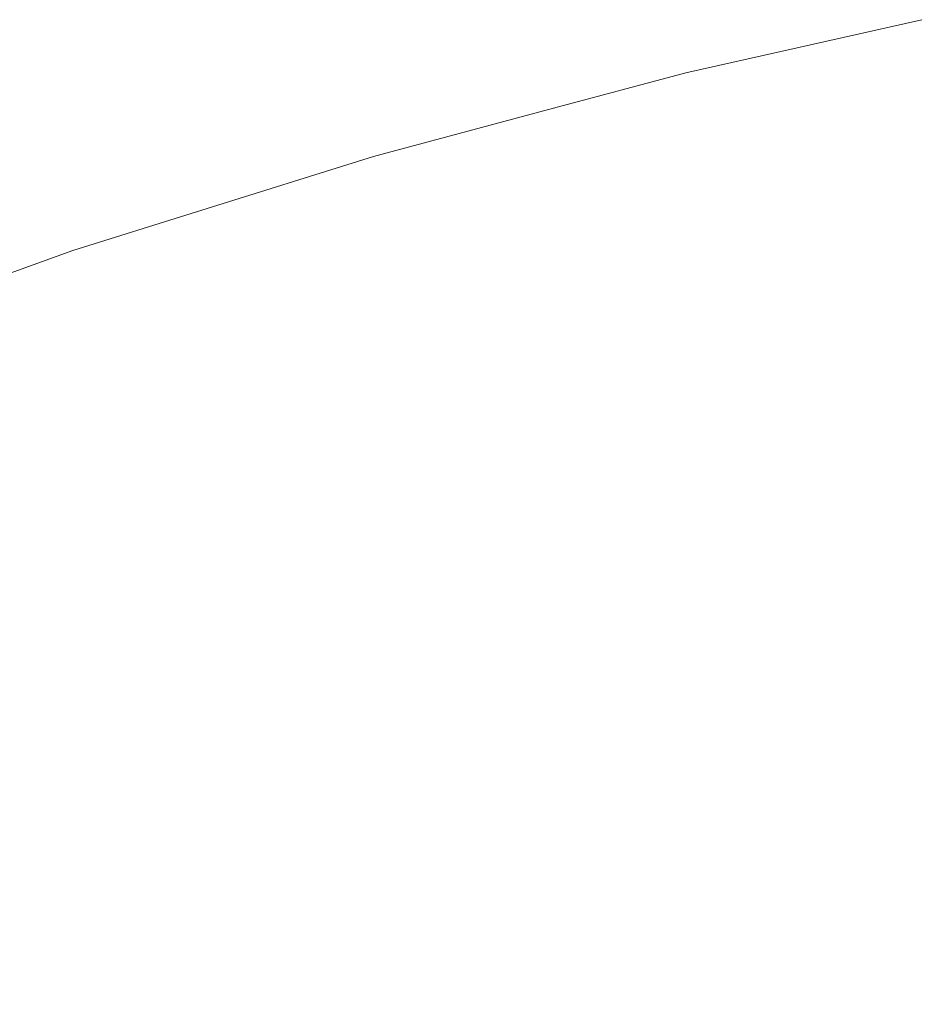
# Model space of a CAD drawing. Header units: centimetres. Extents: x -35.1 to 36.2, y 4.2 to 6.
# Tile 88 of 256: x -35.0144 to -34.9955, y 5.9754 to 5.9962. Entities that reach past the tile are written whole.
import ezdxf

# ---------------------------------------------------------------- set-up
doc = ezdxf.new("R2010")
doc.units = ezdxf.units.CM
doc.header["$LTSCALE"] = 2.54
doc.layers.add('Lucido design-1', color=7, linetype='Continuous')

# ---------------------------------------------------------------- blocks, each defined once
blk = doc.blocks.new('Gruppo-4-1')
at = {"color": 7, "linetype": 'Continuous', "lineweight": 9}
for points, invisible_edges in [([(-34.995365, 5.996183, -2312.42217), (-35.000343, 5.995065, -2312.42217), (-34.999265, 5.995276, -2312.419046), (-34.995353, 5.996163, -2312.419046)], 14), ([(-34.995365, 5.996183, -2313.02217), (-35.000343, 5.995065, -2313.02217), (-35.000343, 5.995065, -2312.42217), (-34.995365, 5.996183, -2312.42217)], 10), ([(-34.999265, 5.995276, -2313.025294), (-35.000343, 5.995065, -2313.02217), (-34.995365, 5.996183, -2313.02217), (-34.995353, 5.996163, -2313.025294)], 13), ([(-34.995353, 5.996163, -2312.419046), (-34.999265, 5.995276, -2312.419046), (-34.999205, 5.995136, -2312.415926), (-34.995299, 5.996023, -2312.415926)], 15), ([(-34.995353, 5.996163, -2313.025294), (-34.995299, 5.996023, -2313.028414), (-34.999205, 5.995136, -2313.028414), (-34.999265, 5.995276, -2313.025294)], 15), ([(-34.995299, 5.996023, -2312.415926), (-34.999205, 5.995136, -2312.415926), (-34.999106, 5.994905, -2312.412816), (-34.99521, 5.995789, -2312.412816)], 15), ([(-34.999106, 5.994905, -2313.031524), (-34.999205, 5.995136, -2313.028414), (-34.995299, 5.996023, -2313.028414), (-34.99521, 5.995789, -2313.031524)], 15), ([(-34.99521, 5.995789, -2312.412816), (-34.999106, 5.994905, -2312.412816), (-34.998967, 5.994581, -2312.409719), (-34.995084, 5.995462, -2312.409719)], 15), ([(-34.99521, 5.995789, -2313.031524), (-34.995084, 5.995462, -2313.034621), (-34.998967, 5.994581, -2313.034621), (-34.999106, 5.994905, -2313.031524)], 15), ([(-34.995084, 5.995462, -2312.409719), (-34.998967, 5.994581, -2312.409719), (-34.99879, 5.994167, -2312.40664), (-34.994924, 5.995044, -2312.40664)], 15), ([(-34.99879, 5.994167, -2313.0377), (-34.998967, 5.994581, -2313.034621), (-34.995084, 5.995462, -2313.034621), (-34.994924, 5.995044, -2313.0377)], 15), ([(-35.00312, 5.994304, -2312.419046), (-34.999265, 5.995276, -2312.419046), (-35.000343, 5.995065, -2312.42217)], 11), ([(-35.003055, 5.994166, -2312.415926), (-34.999205, 5.995136, -2312.415926), (-34.999265, 5.995276, -2312.419046), (-35.00312, 5.994304, -2312.419046)], 15), ([(-35.000343, 5.995065, -2313.02217), (-34.999265, 5.995276, -2313.025294), (-35.00312, 5.994304, -2313.025294)], 11), ([(-34.999265, 5.995276, -2313.025294), (-34.999205, 5.995136, -2313.028414), (-35.003055, 5.994166, -2313.028414), (-35.00312, 5.994304, -2313.025294)], 15), ([(-35.000343, 5.995065, -2312.42217), (-35.003133, 5.994317, -2312.42217), (-35.00312, 5.994304, -2312.419046)], 10), ([(-35.003133, 5.994317, -2312.42217), (-35.000343, 5.995065, -2312.42217), (-35.000343, 5.995065, -2313.02217), (-35.003133, 5.994317, -2313.02217)], 10), ([(-35.00312, 5.994304, -2313.025294), (-35.003133, 5.994317, -2313.02217), (-35.000343, 5.995065, -2313.02217)], 9), ([(-35.002946, 5.993937, -2312.412816), (-34.999106, 5.994905, -2312.412816), (-34.999205, 5.995136, -2312.415926), (-35.003055, 5.994166, -2312.415926)], 15), ([(-35.002946, 5.993937, -2313.031524), (-35.003055, 5.994166, -2313.028414), (-34.999205, 5.995136, -2313.028414), (-34.999106, 5.994905, -2313.031524)], 15), ([(-34.994924, 5.995044, -2312.40664), (-34.99879, 5.994167, -2312.40664), (-34.998574, 5.993663, -2312.403583), (-34.994729, 5.994535, -2312.403583)], 15), ([(-34.994924, 5.995044, -2313.0377), (-34.994729, 5.994535, -2313.040757), (-34.998574, 5.993663, -2313.040757), (-34.99879, 5.994167, -2313.0377)], 15), ([(-35.002795, 5.993616, -2312.409719), (-34.998967, 5.994581, -2312.409719), (-34.999106, 5.994905, -2312.412816), (-35.002946, 5.993937, -2312.412816)], 15), ([(-34.999106, 5.994905, -2313.031524), (-34.998967, 5.994581, -2313.034621), (-35.002795, 5.993616, -2313.034621), (-35.002946, 5.993937, -2313.031524)], 15), ([(-35.0026, 5.993206, -2312.40664), (-34.99879, 5.994167, -2312.40664), (-34.998967, 5.994581, -2312.409719), (-35.002795, 5.993616, -2312.409719)], 15), ([(-35.0026, 5.993206, -2313.0377), (-35.002795, 5.993616, -2313.034621), (-34.998967, 5.994581, -2313.034621), (-34.99879, 5.994167, -2313.0377)], 15), ([(-34.994729, 5.994535, -2312.403583), (-34.998574, 5.993663, -2312.403583), (-34.99832, 5.993071, -2312.400554), (-34.994499, 5.993938, -2312.400554)], 15), ([(-34.99832, 5.993071, -2313.043786), (-34.998574, 5.993663, -2313.040757), (-34.994729, 5.994535, -2313.040757), (-34.994499, 5.993938, -2313.043786)], 15), ([(-35.003133, 5.994317, -2312.42217), (-35.006928, 5.993299, -2312.42217), (-35.006915, 5.993251, -2312.419046)], 10), ([(-35.003133, 5.994317, -2313.02217), (-35.006928, 5.993299, -2313.02217), (-35.006928, 5.993299, -2312.42217), (-35.003133, 5.994317, -2312.42217)], 10), ([(-35.006915, 5.993251, -2313.025294), (-35.006928, 5.993299, -2313.02217), (-35.003133, 5.994317, -2313.02217)], 9), ([(-35.006915, 5.993251, -2312.419046), (-35.00312, 5.994304, -2312.419046), (-35.003133, 5.994317, -2312.42217)], 11), ([(-35.003133, 5.994317, -2313.02217), (-35.00312, 5.994304, -2313.025294), (-35.006915, 5.993251, -2313.025294)], 11), ([(-35.00312, 5.994304, -2312.419046), (-35.006915, 5.993251, -2312.419046), (-35.006844, 5.993114, -2312.415926), (-35.003055, 5.994166, -2312.415926)], 15), ([(-35.00312, 5.994304, -2313.025294), (-35.003055, 5.994166, -2313.028414), (-35.006844, 5.993114, -2313.028414), (-35.006915, 5.993251, -2313.025294)], 15), ([(-35.003055, 5.994166, -2312.415926), (-35.006844, 5.993114, -2312.415926), (-35.006726, 5.992888, -2312.412816), (-35.002946, 5.993937, -2312.412816)], 15), ([(-35.006726, 5.992888, -2313.031524), (-35.006844, 5.993114, -2313.028414), (-35.003055, 5.994166, -2313.028414), (-35.002946, 5.993937, -2313.031524)], 15), ([(-35.002364, 5.992707, -2312.403583), (-34.998574, 5.993663, -2312.403583), (-34.99879, 5.994167, -2312.40664), (-35.0026, 5.993206, -2312.40664)], 15), ([(-34.99879, 5.994167, -2313.0377), (-34.998574, 5.993663, -2313.040757), (-35.002364, 5.992707, -2313.040757), (-35.0026, 5.993206, -2313.0377)], 15), ([(-35.002946, 5.993937, -2312.412816), (-35.006726, 5.992888, -2312.412816), (-35.006561, 5.992571, -2312.409719), (-35.002795, 5.993616, -2312.409719)], 15), ([(-35.002946, 5.993937, -2313.031524), (-35.002795, 5.993616, -2313.034621), (-35.006561, 5.992571, -2313.034621), (-35.006726, 5.992888, -2313.031524)], 15), ([(-34.994499, 5.993938, -2312.400554), (-34.99832, 5.993071, -2312.400554), (-34.998029, 5.992392, -2312.397555), (-34.994236, 5.993253, -2312.397555)], 15), ([(-34.994499, 5.993938, -2313.043786), (-34.994236, 5.993253, -2313.046785), (-34.998029, 5.992392, -2313.046785), (-34.99832, 5.993071, -2313.043786)], 15), ([(-35.002795, 5.993616, -2312.409719), (-35.006561, 5.992571, -2312.409719), (-35.00635, 5.992165, -2312.40664), (-35.0026, 5.993206, -2312.40664)], 15), ([(-35.00635, 5.992165, -2313.0377), (-35.006561, 5.992571, -2313.034621), (-35.002795, 5.993616, -2313.034621), (-35.0026, 5.993206, -2313.0377)], 15), ([(-35.002086, 5.992121, -2312.400554), (-34.99832, 5.993071, -2312.400554), (-34.998574, 5.993663, -2312.403583), (-35.002364, 5.992707, -2312.403583)], 15), ([(-35.002086, 5.992121, -2313.043786), (-35.002364, 5.992707, -2313.040757), (-34.998574, 5.993663, -2313.040757), (-34.99832, 5.993071, -2313.043786)], 15), ([(-35.006928, 5.993299, -2312.42217), (-35.010659, 5.992132, -2312.42217), (-35.010643, 5.992119, -2312.419046)], 10), ([(-35.010659, 5.992132, -2312.42217), (-35.006928, 5.993299, -2312.42217), (-35.006928, 5.993299, -2313.02217), (-35.010659, 5.992132, -2313.02217)], 10), ([(-35.010643, 5.992119, -2313.025294), (-35.010659, 5.992132, -2313.02217), (-35.006928, 5.993299, -2313.02217)], 9), ([(-35.010643, 5.992119, -2312.419046), (-35.006915, 5.993251, -2312.419046), (-35.006928, 5.993299, -2312.42217)], 11), ([(-35.006928, 5.993299, -2313.02217), (-35.006915, 5.993251, -2313.025294), (-35.010643, 5.992119, -2313.025294)], 11), ([(-35.010567, 5.991984, -2312.415926), (-35.006844, 5.993114, -2312.415926), (-35.006915, 5.993251, -2312.419046), (-35.010643, 5.992119, -2312.419046)], 15), ([(-35.006915, 5.993251, -2313.025294), (-35.006844, 5.993114, -2313.028414), (-35.010567, 5.991984, -2313.028414), (-35.010643, 5.992119, -2313.025294)], 15), ([(-35.0026, 5.993206, -2312.40664), (-35.00635, 5.992165, -2312.40664), (-35.006094, 5.991672, -2312.403583), (-35.002364, 5.992707, -2312.403583)], 15), ([(-35.0026, 5.993206, -2313.0377), (-35.002364, 5.992707, -2313.040757), (-35.006094, 5.991672, -2313.040757), (-35.00635, 5.992165, -2313.0377)], 15), ([(-34.994236, 5.993253, -2312.397555), (-34.998029, 5.992392, -2312.397555), (-34.997702, 5.991629, -2312.39459), (-34.993941, 5.992482, -2312.39459)], 15), ([(-34.997702, 5.991629, -2313.04975), (-34.998029, 5.992392, -2313.046785), (-34.994236, 5.993253, -2313.046785), (-34.993941, 5.992482, -2313.04975)], 15), ([(-35.01044, 5.99176, -2312.412816), (-35.006726, 5.992888, -2312.412816), (-35.006844, 5.993114, -2312.415926), (-35.010567, 5.991984, -2312.415926)], 15), ([(-35.01044, 5.99176, -2313.031524), (-35.010567, 5.991984, -2313.028414), (-35.006844, 5.993114, -2313.028414), (-35.006726, 5.992888, -2313.031524)], 15), ([(-35.001768, 5.99145, -2312.397555), (-34.998029, 5.992392, -2312.397555), (-34.99832, 5.993071, -2312.400554), (-35.002086, 5.992121, -2312.400554)], 15), ([(-34.99832, 5.993071, -2313.043786), (-34.998029, 5.992392, -2313.046785), (-35.001768, 5.99145, -2313.046785), (-35.002086, 5.992121, -2313.043786)], 15), ([(-35.010263, 5.991447, -2312.409719), (-35.006561, 5.992571, -2312.409719), (-35.006726, 5.992888, -2312.412816), (-35.01044, 5.99176, -2312.412816)], 15), ([(-35.006726, 5.992888, -2313.031524), (-35.006561, 5.992571, -2313.034621), (-35.010263, 5.991447, -2313.034621), (-35.01044, 5.99176, -2313.031524)], 15), ([(-35.010036, 5.991047, -2312.40664), (-35.00635, 5.992165, -2312.40664), (-35.006561, 5.992571, -2312.409719), (-35.010263, 5.991447, -2312.409719)], 15), ([(-35.010036, 5.991047, -2313.0377), (-35.010263, 5.991447, -2313.034621), (-35.006561, 5.992571, -2313.034621), (-35.00635, 5.992165, -2313.0377)], 15), ([(-35.002364, 5.992707, -2312.403583), (-35.006094, 5.991672, -2312.403583), (-35.005793, 5.991093, -2312.400554), (-35.002086, 5.992121, -2312.400554)], 15), ([(-35.005793, 5.991093, -2313.043786), (-35.006094, 5.991672, -2313.040757), (-35.002364, 5.992707, -2313.040757), (-35.002086, 5.992121, -2313.043786)], 15), ([(-35.00141, 5.990694, -2312.39459), (-34.997702, 5.991629, -2312.39459), (-34.998029, 5.992392, -2312.397555), (-35.001768, 5.99145, -2312.397555)], 15), ([(-35.00141, 5.990694, -2313.04975), (-35.001768, 5.99145, -2313.046785), (-34.998029, 5.992392, -2313.046785), (-34.997702, 5.991629, -2313.04975)], 15), ([(-34.993941, 5.992482, -2312.39459), (-34.997702, 5.991629, -2312.39459), (-34.99734, 5.990783, -2312.391665), (-34.993613, 5.991629, -2312.391665)], 15), ([(-34.993941, 5.992482, -2313.04975), (-34.993613, 5.991629, -2313.052675), (-34.99734, 5.990783, -2313.052675), (-34.997702, 5.991629, -2313.04975)], 15), ([(-35.010643, 5.992119, -2312.419046), (-35.010659, 5.992132, -2312.42217), (-35.013273, 5.991314, -2312.42217)], 9), ([(-35.010659, 5.992132, -2313.02217), (-35.013273, 5.991314, -2313.02217), (-35.013273, 5.991314, -2312.42217), (-35.010659, 5.992132, -2312.42217)], 10), ([(-35.013273, 5.991314, -2313.02217), (-35.010659, 5.992132, -2313.02217), (-35.010643, 5.992119, -2313.025294)], 10), ([(-35.00976, 5.990559, -2312.403583), (-35.006094, 5.991672, -2312.403583), (-35.00635, 5.992165, -2312.40664), (-35.010036, 5.991047, -2312.40664)], 15), ([(-35.00635, 5.992165, -2313.0377), (-35.006094, 5.991672, -2313.040757), (-35.00976, 5.990559, -2313.040757), (-35.010036, 5.991047, -2313.0377)], 15), ([(-35.010643, 5.992119, -2312.419046), (-35.014303, 5.990911, -2312.419046), (-35.014221, 5.990778, -2312.415926), (-35.010567, 5.991984, -2312.415926)], 15), ([(-35.013273, 5.991314, -2312.42217), (-35.014303, 5.990911, -2312.419046), (-35.010643, 5.992119, -2312.419046)], 11), ([(-35.010643, 5.992119, -2313.025294), (-35.014303, 5.990911, -2313.025294), (-35.013273, 5.991314, -2313.02217)], 11), ([(-35.010643, 5.992119, -2313.025294), (-35.010567, 5.991984, -2313.028414), (-35.014221, 5.990778, -2313.028414), (-35.014303, 5.990911, -2313.025294)], 15), ([(-35.010567, 5.991984, -2312.415926), (-35.014221, 5.990778, -2312.415926), (-35.014085, 5.990557, -2312.412816), (-35.01044, 5.99176, -2312.412816)], 15), ([(-35.014085, 5.990557, -2313.031524), (-35.014221, 5.990778, -2313.028414), (-35.010567, 5.991984, -2313.028414), (-35.01044, 5.99176, -2313.031524)], 15), ([(-35.002086, 5.992121, -2312.400554), (-35.005793, 5.991093, -2312.400554), (-35.005447, 5.990428, -2312.397555), (-35.001768, 5.99145, -2312.397555)], 15), ([(-35.002086, 5.992121, -2313.043786), (-35.001768, 5.99145, -2313.046785), (-35.005447, 5.990428, -2313.046785), (-35.005793, 5.991093, -2313.043786)], 15), ([(-35.01044, 5.99176, -2312.412816), (-35.014085, 5.990557, -2312.412816), (-35.013895, 5.990248, -2312.409719), (-35.010263, 5.991447, -2312.409719)], 15), ([(-35.01044, 5.99176, -2313.031524), (-35.010263, 5.991447, -2313.034621), (-35.013895, 5.990248, -2313.034621), (-35.014085, 5.990557, -2313.031524)], 15), ([(-35.009435, 5.989987, -2312.400554), (-35.005793, 5.991093, -2312.400554), (-35.006094, 5.991672, -2312.403583), (-35.00976, 5.990559, -2312.403583)], 15), ([(-35.009435, 5.989987, -2313.043786), (-35.00976, 5.990559, -2313.040757), (-35.006094, 5.991672, -2313.040757), (-35.005793, 5.991093, -2313.043786)], 15), ([(-35.001013, 5.989857, -2312.391665), (-34.99734, 5.990783, -2312.391665), (-34.997702, 5.991629, -2312.39459), (-35.00141, 5.990694, -2312.39459)], 15), ([(-34.997702, 5.991629, -2313.04975), (-34.99734, 5.990783, -2313.052675), (-35.001013, 5.989857, -2313.052675), (-35.00141, 5.990694, -2313.04975)], 15), ([(-34.993613, 5.991629, -2312.391665), (-34.99734, 5.990783, -2312.391665), (-34.996943, 5.989857, -2312.388781), (-34.993254, 5.990694, -2312.388781)], 15), ([(-34.996943, 5.989857, -2313.055559), (-34.99734, 5.990783, -2313.052675), (-34.993613, 5.991629, -2313.052675), (-34.993254, 5.990694, -2313.055559)], 15), ([(-35.017889, 5.989631, -2312.419046), (-35.014303, 5.990911, -2312.419046), (-35.013273, 5.991314, -2312.42217), (-35.01791, 5.989652, -2312.42217)], 11), ([(-35.01791, 5.989652, -2312.42217), (-35.013273, 5.991314, -2312.42217), (-35.013273, 5.991314, -2313.02217), (-35.01791, 5.989652, -2313.02217)], 10), ([(-35.017889, 5.989631, -2313.025294), (-35.01791, 5.989652, -2313.02217), (-35.013273, 5.991314, -2313.02217), (-35.014303, 5.990911, -2313.025294)], 13), ([(-35.010263, 5.991447, -2312.409719), (-35.013895, 5.990248, -2312.409719), (-35.013652, 5.989853, -2312.40664), (-35.010036, 5.991047, -2312.40664)], 15), ([(-35.013652, 5.989853, -2313.0377), (-35.013895, 5.990248, -2313.034621), (-35.010263, 5.991447, -2313.034621), (-35.010036, 5.991047, -2313.0377)], 15), ([(-35.001768, 5.99145, -2312.397555), (-35.005447, 5.990428, -2312.397555), (-35.005059, 5.989681, -2312.39459), (-35.00141, 5.990694, -2312.39459)], 15), ([(-35.005059, 5.989681, -2313.04975), (-35.005447, 5.990428, -2313.046785), (-35.001768, 5.99145, -2313.046785), (-35.00141, 5.990694, -2313.04975)], 15), ([(-35.017802, 5.9895, -2312.415926), (-35.014221, 5.990778, -2312.415926), (-35.014303, 5.990911, -2312.419046), (-35.017889, 5.989631, -2312.419046)], 15), ([(-35.014303, 5.990911, -2313.025294), (-35.014221, 5.990778, -2313.028414), (-35.017802, 5.9895, -2313.028414), (-35.017889, 5.989631, -2313.025294)], 15), ([(-35.010036, 5.991047, -2312.40664), (-35.013652, 5.989853, -2312.40664), (-35.013357, 5.989372, -2312.403583), (-35.00976, 5.990559, -2312.403583)], 15), ([(-35.010036, 5.991047, -2313.0377), (-35.00976, 5.990559, -2313.040757), (-35.013357, 5.989372, -2313.040757), (-35.013652, 5.989853, -2313.0377)], 15), ([(-35.009063, 5.989331, -2312.397555), (-35.005447, 5.990428, -2312.397555), (-35.005793, 5.991093, -2312.400554), (-35.009435, 5.989987, -2312.400554)], 15), ([(-35.005793, 5.991093, -2313.043786), (-35.005447, 5.990428, -2313.046785), (-35.009063, 5.989331, -2313.046785), (-35.009435, 5.989987, -2313.043786)], 15), ([(-35.017657, 5.989282, -2312.412816), (-35.014085, 5.990557, -2312.412816), (-35.014221, 5.990778, -2312.415926), (-35.017802, 5.9895, -2312.415926)], 15), ([(-35.017657, 5.989282, -2313.031524), (-35.017802, 5.9895, -2313.028414), (-35.014221, 5.990778, -2313.028414), (-35.014085, 5.990557, -2313.031524)], 15), ([(-35.00141, 5.990694, -2312.39459), (-35.005059, 5.989681, -2312.39459), (-35.004628, 5.988854, -2312.391665), (-35.001013, 5.989857, -2312.391665)], 15), ([(-35.00141, 5.990694, -2313.04975), (-35.001013, 5.989857, -2313.052675), (-35.004628, 5.988854, -2313.052675), (-35.005059, 5.989681, -2313.04975)], 15), ([(-35.000579, 5.988941, -2312.388781), (-34.996943, 5.989857, -2312.388781), (-34.99734, 5.990783, -2312.391665), (-35.001013, 5.989857, -2312.391665)], 15), ([(-35.000579, 5.988941, -2313.055559), (-35.001013, 5.989857, -2313.052675), (-34.99734, 5.990783, -2313.052675), (-34.996943, 5.989857, -2313.055559)], 15), ([(-34.993254, 5.990694, -2312.388781), (-34.996943, 5.989857, -2312.388781), (-34.996513, 5.988854, -2312.385944), (-34.992865, 5.989681, -2312.385944)], 15), ([(-34.993254, 5.990694, -2313.055559), (-34.992865, 5.989681, -2313.058396), (-34.996513, 5.988854, -2313.058396), (-34.996943, 5.989857, -2313.055559)], 15), ([(-35.017455, 5.988977, -2312.409719), (-35.013895, 5.990248, -2312.409719), (-35.014085, 5.990557, -2312.412816), (-35.017657, 5.989282, -2312.412816)], 15), ([(-35.014085, 5.990557, -2313.031524), (-35.013895, 5.990248, -2313.034621), (-35.017455, 5.988977, -2313.034621), (-35.017657, 5.989282, -2313.031524)], 15), ([(-35.00976, 5.990559, -2312.403583), (-35.013357, 5.989372, -2312.403583), (-35.01301, 5.988807, -2312.400554), (-35.009435, 5.989987, -2312.400554)], 15), ([(-35.01301, 5.988807, -2313.043786), (-35.013357, 5.989372, -2313.040757), (-35.00976, 5.990559, -2313.040757), (-35.009435, 5.989987, -2313.043786)], 15), ([(-35.008645, 5.988593, -2312.39459), (-35.005059, 5.989681, -2312.39459), (-35.005447, 5.990428, -2312.397555), (-35.009063, 5.989331, -2312.397555)], 15), ([(-35.008645, 5.988593, -2313.04975), (-35.009063, 5.989331, -2313.046785), (-35.005447, 5.990428, -2313.046785), (-35.005059, 5.989681, -2313.04975)], 15), ([(-35.017197, 5.988587, -2312.40664), (-35.013652, 5.989853, -2312.40664), (-35.013895, 5.990248, -2312.409719), (-35.017455, 5.988977, -2312.409719)], 15), ([(-35.017197, 5.988587, -2313.0377), (-35.017455, 5.988977, -2313.034621), (-35.013895, 5.990248, -2313.034621), (-35.013652, 5.989853, -2313.0377)], 15), ([(-35.016882, 5.988113, -2312.403583), (-35.013357, 5.989372, -2312.403583), (-35.013652, 5.989853, -2312.40664), (-35.017197, 5.988587, -2312.40664)], 15), ([(-35.013652, 5.989853, -2313.0377), (-35.013357, 5.989372, -2313.040757), (-35.016882, 5.988113, -2313.040757), (-35.017197, 5.988587, -2313.0377)], 15), ([(-35.009435, 5.989987, -2312.400554), (-35.01301, 5.988807, -2312.400554), (-35.012612, 5.98816, -2312.397555), (-35.009063, 5.989331, -2312.397555)], 15), ([(-35.009435, 5.989987, -2313.043786), (-35.009063, 5.989331, -2313.046785), (-35.012612, 5.98816, -2313.046785), (-35.01301, 5.988807, -2313.043786)], 15), ([(-35.001013, 5.989857, -2312.391665), (-35.004628, 5.988854, -2312.391665), (-35.004157, 5.987947, -2312.388781), (-35.000579, 5.988941, -2312.388781)], 15), ([(-35.004157, 5.987947, -2313.055559), (-35.004628, 5.988854, -2313.052675), (-35.001013, 5.989857, -2313.052675), (-35.000579, 5.988941, -2313.055559)], 15), ([(-35.000108, 5.987947, -2312.385944), (-34.996513, 5.988854, -2312.385944), (-34.996943, 5.989857, -2312.388781), (-35.000579, 5.988941, -2312.388781)], 15), ([(-34.996943, 5.989857, -2313.055559), (-34.996513, 5.988854, -2313.058396), (-35.000108, 5.987947, -2313.058396), (-35.000579, 5.988941, -2313.055559)], 15), ([(-35.008181, 5.987775, -2312.391665), (-35.004628, 5.988854, -2312.391665), (-35.005059, 5.989681, -2312.39459), (-35.008645, 5.988593, -2312.39459)], 15), ([(-35.005059, 5.989681, -2313.04975), (-35.004628, 5.988854, -2313.052675), (-35.008181, 5.987775, -2313.052675), (-35.008645, 5.988593, -2313.04975)], 15), ([(-34.992865, 5.989681, -2312.385944), (-34.996513, 5.988854, -2312.385944), (-34.996051, 5.987775, -2312.383155), (-34.992448, 5.988593, -2312.383155)], 15), ([(-34.996051, 5.987775, -2313.061185), (-34.996513, 5.988854, -2313.058396), (-34.992865, 5.989681, -2313.058396), (-34.992448, 5.988593, -2313.061185)], 15), ([(-35.016513, 5.987556, -2312.400554), (-35.01301, 5.988807, -2312.400554), (-35.013357, 5.989372, -2312.403583), (-35.016882, 5.988113, -2312.403583)], 15), ([(-35.016513, 5.987556, -2313.043786), (-35.016882, 5.988113, -2313.040757), (-35.013357, 5.989372, -2313.040757), (-35.01301, 5.988807, -2313.043786)], 15), ([(-35.009063, 5.989331, -2312.397555), (-35.012612, 5.98816, -2312.397555), (-35.012164, 5.987431, -2312.39459), (-35.008645, 5.988593, -2312.39459)], 15), ([(-35.012164, 5.987431, -2313.04975), (-35.012612, 5.98816, -2313.046785), (-35.009063, 5.989331, -2313.046785), (-35.008645, 5.988593, -2313.04975)], 15), ([(-35.007674, 5.98688, -2312.388781), (-35.004157, 5.987947, -2312.388781), (-35.004628, 5.988854, -2312.391665), (-35.008181, 5.987775, -2312.391665)], 15), ([(-35.007674, 5.98688, -2313.055559), (-35.008181, 5.987775, -2313.052675), (-35.004628, 5.988854, -2313.052675), (-35.004157, 5.987947, -2313.055559)], 15), ([(-35.000579, 5.988941, -2312.388781), (-35.004157, 5.987947, -2312.388781), (-35.003647, 5.986965, -2312.385944), (-35.000108, 5.987947, -2312.385944)], 15), ([(-35.000579, 5.988941, -2313.055559), (-35.000108, 5.987947, -2313.058396), (-35.003647, 5.986965, -2313.058396), (-35.004157, 5.987947, -2313.055559)], 15), ([(-34.999603, 5.98688, -2312.383155), (-34.996051, 5.987775, -2312.383155), (-34.996513, 5.988854, -2312.385944), (-35.000108, 5.987947, -2312.385944)], 15), ([(-34.999603, 5.98688, -2313.061185), (-35.000108, 5.987947, -2313.058396), (-34.996513, 5.988854, -2313.058396), (-34.996051, 5.987775, -2313.061185)], 15), ([(-35.016089, 5.986918, -2312.397555), (-35.012612, 5.98816, -2312.397555), (-35.01301, 5.988807, -2312.400554), (-35.016513, 5.987556, -2312.400554)], 15), ([(-35.01301, 5.988807, -2313.043786), (-35.012612, 5.98816, -2313.046785), (-35.016089, 5.986918, -2313.046785), (-35.016513, 5.987556, -2313.043786)], 15), ([(-35.008645, 5.988593, -2312.39459), (-35.012164, 5.987431, -2312.39459), (-35.011668, 5.986624, -2312.391665), (-35.008181, 5.987775, -2312.391665)], 15), ([(-35.008645, 5.988593, -2313.04975), (-35.008181, 5.987775, -2313.052675), (-35.011668, 5.986624, -2313.052675), (-35.012164, 5.987431, -2313.04975)], 15), ([(-34.992448, 5.988593, -2312.383155), (-34.996051, 5.987775, -2312.383155), (-34.995558, 5.986624, -2312.380418), (-34.992002, 5.987431, -2312.380418)], 15), ([(-34.992448, 5.988593, -2313.061185), (-34.992002, 5.987431, -2313.063922), (-34.995558, 5.986624, -2313.063922), (-34.996051, 5.987775, -2313.061185)], 15), ([(-35.015613, 5.9862, -2312.39459), (-35.012164, 5.987431, -2312.39459), (-35.012612, 5.98816, -2312.397555), (-35.016089, 5.986918, -2312.397555)], 15), ([(-35.015613, 5.9862, -2313.04975), (-35.016089, 5.986918, -2313.046785), (-35.012612, 5.98816, -2313.046785), (-35.012164, 5.987431, -2313.04975)], 15), ([(-35.008181, 5.987775, -2312.391665), (-35.011668, 5.986624, -2312.391665), (-35.011125, 5.985741, -2312.388781), (-35.007674, 5.98688, -2312.388781)], 15), ([(-35.011125, 5.985741, -2313.055559), (-35.011668, 5.986624, -2313.052675), (-35.008181, 5.987775, -2313.052675), (-35.007674, 5.98688, -2313.055559)], 15), ([(-35.007124, 5.98591, -2312.385944), (-35.003647, 5.986965, -2312.385944), (-35.004157, 5.987947, -2312.388781), (-35.007674, 5.98688, -2312.388781)], 15), ([(-35.004157, 5.987947, -2313.055559), (-35.003647, 5.986965, -2313.058396), (-35.007124, 5.98591, -2313.058396), (-35.007674, 5.98688, -2313.055559)], 15), ([(-35.000108, 5.987947, -2312.385944), (-35.003647, 5.986965, -2312.385944), (-35.003098, 5.98591, -2312.383155), (-34.999603, 5.98688, -2312.383155)], 15), ([(-35.003098, 5.98591, -2313.061185), (-35.003647, 5.986965, -2313.058396), (-35.000108, 5.987947, -2313.058396), (-34.999603, 5.98688, -2313.061185)], 15), ([(-34.999063, 5.985741, -2312.380418), (-34.995558, 5.986624, -2312.380418), (-34.996051, 5.987775, -2312.383155), (-34.999603, 5.98688, -2312.383155)], 15), ([(-34.996051, 5.987775, -2313.061185), (-34.995558, 5.986624, -2313.063922), (-34.999063, 5.985741, -2313.063922), (-34.999603, 5.98688, -2313.061185)], 15), ([(-35.015085, 5.985404, -2312.391665), (-35.011668, 5.986624, -2312.391665), (-35.012164, 5.987431, -2312.39459), (-35.015613, 5.9862, -2312.39459)], 15), ([(-35.012164, 5.987431, -2313.04975), (-35.011668, 5.986624, -2313.052675), (-35.015085, 5.985404, -2313.052675), (-35.015613, 5.9862, -2313.04975)], 15), ([(-34.992002, 5.987431, -2312.380418), (-34.995558, 5.986624, -2312.380418), (-34.995035, 5.985404, -2312.377736), (-34.991529, 5.9862, -2312.377736)], 15), ([(-34.991529, 5.9862, -2313.066604), (-34.995035, 5.985404, -2313.066604), (-34.995558, 5.986624, -2313.063922), (-34.992002, 5.987431, -2313.063922)], 15), ([(-35.006533, 5.984867, -2312.383155), (-35.003098, 5.98591, -2312.383155), (-35.003647, 5.986965, -2312.385944), (-35.007124, 5.98591, -2312.385944)], 15), ([(-35.006533, 5.984867, -2313.061185), (-35.007124, 5.98591, -2313.058396), (-35.003647, 5.986965, -2313.058396), (-35.003098, 5.98591, -2313.061185)], 15), ([(-35.007674, 5.98688, -2312.388781), (-35.011125, 5.985741, -2312.388781), (-35.010536, 5.984783, -2312.385944), (-35.007124, 5.98591, -2312.385944)], 15), ([(-35.007674, 5.98688, -2313.055559), (-35.007124, 5.98591, -2313.058396), (-35.010536, 5.984783, -2313.058396), (-35.011125, 5.985741, -2313.055559)], 15), ([(-34.999603, 5.98688, -2312.383155), (-35.003098, 5.98591, -2312.383155), (-35.002512, 5.984783, -2312.380418), (-34.999063, 5.985741, -2312.380418)], 15), ([(-34.999603, 5.98688, -2313.061185), (-34.999063, 5.985741, -2313.063922), (-35.002512, 5.984783, -2313.063922), (-35.003098, 5.98591, -2313.061185)], 15), ([(-35.014507, 5.984533, -2312.388781), (-35.011125, 5.985741, -2312.388781), (-35.011668, 5.986624, -2312.391665), (-35.015085, 5.985404, -2312.391665)], 15), ([(-35.014507, 5.984533, -2313.055559), (-35.015085, 5.985404, -2313.052675), (-35.011668, 5.986624, -2313.052675), (-35.011125, 5.985741, -2313.055559)], 15), ([(-34.998491, 5.984533, -2312.377736), (-34.995035, 5.985404, -2312.377736), (-34.995558, 5.986624, -2312.380418), (-34.999063, 5.985741, -2312.380418)], 15), ([(-34.999063, 5.985741, -2313.063922), (-34.995558, 5.986624, -2313.063922), (-34.995035, 5.985404, -2313.066604), (-34.998491, 5.984533, -2313.066604)], 15), ([(-35.007124, 5.98591, -2312.385944), (-35.010536, 5.984783, -2312.385944), (-35.009904, 5.983754, -2312.383155), (-35.006533, 5.984867, -2312.383155)], 15), ([(-35.009904, 5.983754, -2313.061185), (-35.010536, 5.984783, -2313.058396), (-35.007124, 5.98591, -2313.058396), (-35.006533, 5.984867, -2313.061185)], 15), ([(-35.005902, 5.983754, -2312.380418), (-35.002512, 5.984783, -2312.380418), (-35.003098, 5.98591, -2312.383155), (-35.006533, 5.984867, -2312.383155)], 15), ([(-35.003098, 5.98591, -2313.061185), (-35.002512, 5.984783, -2313.063922), (-35.005902, 5.983754, -2313.063922), (-35.006533, 5.984867, -2313.061185)], 15), ([(-35.01388, 5.983589, -2312.385944), (-35.010536, 5.984783, -2312.385944), (-35.011125, 5.985741, -2312.388781), (-35.014507, 5.984533, -2312.388781)], 15), ([(-35.011125, 5.985741, -2313.055559), (-35.010536, 5.984783, -2313.058396), (-35.01388, 5.983589, -2313.058396), (-35.014507, 5.984533, -2313.055559)], 15), ([(-34.999063, 5.985741, -2312.380418), (-35.002512, 5.984783, -2312.380418), (-35.001892, 5.983589, -2312.377736), (-34.998491, 5.984533, -2312.377736)], 15), ([(-34.998491, 5.984533, -2313.066604), (-35.001892, 5.983589, -2313.066604), (-35.002512, 5.984783, -2313.063922), (-34.999063, 5.985741, -2313.063922)], 15), ([(-34.997888, 5.98326, -2312.375111), (-34.994484, 5.984118, -2312.375111), (-34.995035, 5.985404, -2312.377736), (-34.998491, 5.984533, -2312.377736)], 15), ([(-34.998491, 5.984533, -2313.066604), (-34.995035, 5.985404, -2313.066604), (-34.994484, 5.984118, -2313.069229), (-34.997888, 5.98326, -2313.069229)], 15), ([(-35.006533, 5.984867, -2312.383155), (-35.009904, 5.983754, -2312.383155), (-35.009229, 5.982656, -2312.380418), (-35.005902, 5.983754, -2312.380418)], 15), ([(-35.006533, 5.984867, -2313.061185), (-35.005902, 5.983754, -2313.063922), (-35.009229, 5.982656, -2313.063922), (-35.009904, 5.983754, -2313.061185)], 15), ([(-35.013207, 5.982575, -2312.383155), (-35.009904, 5.983754, -2312.383155), (-35.010536, 5.984783, -2312.385944), (-35.01388, 5.983589, -2312.385944)], 15), ([(-35.013207, 5.982575, -2313.061185), (-35.01388, 5.983589, -2313.058396), (-35.010536, 5.984783, -2313.058396), (-35.009904, 5.983754, -2313.061185)], 15), ([(-35.005234, 5.982575, -2312.377736), (-35.001892, 5.983589, -2312.377736), (-35.002512, 5.984783, -2312.380418), (-35.005902, 5.983754, -2312.380418)], 15), ([(-35.005902, 5.983754, -2313.063922), (-35.002512, 5.984783, -2313.063922), (-35.001892, 5.983589, -2313.066604), (-35.005234, 5.982575, -2313.066604)], 15), ([(-35.014507, 5.984533, -2312.388781), (-35.017816, 5.98326, -2312.388781), (-35.017153, 5.982331, -2312.385944), (-35.01388, 5.983589, -2312.385944)], 15), ([(-35.014507, 5.984533, -2313.055559), (-35.01388, 5.983589, -2313.058396), (-35.017153, 5.982331, -2313.058396), (-35.017816, 5.98326, -2313.055559)], 15), ([(-34.998491, 5.984533, -2312.377736), (-35.001892, 5.983589, -2312.377736), (-35.001237, 5.982331, -2312.375111), (-34.997888, 5.98326, -2312.375111)], 15), ([(-34.997888, 5.98326, -2313.069229), (-35.001237, 5.982331, -2313.069229), (-35.001892, 5.983589, -2313.066604), (-34.998491, 5.984533, -2313.066604)], 15), ([(-34.997255, 5.981925, -2312.372546), (-34.993906, 5.982769, -2312.372546), (-34.994484, 5.984118, -2312.375111), (-34.997888, 5.98326, -2312.375111)], 15), ([(-34.997888, 5.98326, -2313.069229), (-34.994484, 5.984118, -2313.069229), (-34.993906, 5.982769, -2313.071794), (-34.997255, 5.981925, -2313.071794)], 15), ([(-35.012489, 5.981492, -2312.380418), (-35.009229, 5.982656, -2312.380418), (-35.009904, 5.983754, -2312.383155), (-35.013207, 5.982575, -2312.383155)], 15), ([(-35.009904, 5.983754, -2313.061185), (-35.009229, 5.982656, -2313.063922), (-35.012489, 5.981492, -2313.063922), (-35.013207, 5.982575, -2313.061185)], 15), ([(-35.005902, 5.983754, -2312.380418), (-35.009229, 5.982656, -2312.380418), (-35.008513, 5.981492, -2312.377736), (-35.005234, 5.982575, -2312.377736)], 15), ([(-35.005234, 5.982575, -2313.066604), (-35.008513, 5.981492, -2313.066604), (-35.009229, 5.982656, -2313.063922), (-35.005902, 5.983754, -2313.063922)], 15), ([(-35.01388, 5.983589, -2312.385944), (-35.017153, 5.982331, -2312.385944), (-35.01644, 5.981331, -2312.383155), (-35.013207, 5.982575, -2312.383155)], 15), ([(-35.01644, 5.981331, -2313.061185), (-35.017153, 5.982331, -2313.058396), (-35.01388, 5.983589, -2313.058396), (-35.013207, 5.982575, -2313.061185)], 15), ([(-35.004529, 5.981331, -2312.375111), (-35.001237, 5.982331, -2312.375111), (-35.001892, 5.983589, -2312.377736), (-35.005234, 5.982575, -2312.377736)], 15), ([(-35.005234, 5.982575, -2313.066604), (-35.001892, 5.983589, -2313.066604), (-35.001237, 5.982331, -2313.069229), (-35.004529, 5.981331, -2313.069229)], 15), ([(-34.997888, 5.98326, -2312.375111), (-35.001237, 5.982331, -2312.375111), (-35.000551, 5.98101, -2312.372546), (-34.997255, 5.981925, -2312.372546)], 15), ([(-34.997255, 5.981925, -2313.071794), (-35.000551, 5.98101, -2313.071794), (-35.001237, 5.982331, -2313.069229), (-34.997888, 5.98326, -2313.069229)], 15), ([(-35.011728, 5.980345, -2312.377736), (-35.008513, 5.981492, -2312.377736), (-35.009229, 5.982656, -2312.380418), (-35.012489, 5.981492, -2312.380418)], 15), ([(-35.011728, 5.980345, -2313.066604), (-35.012489, 5.981492, -2313.063922), (-35.009229, 5.982656, -2313.063922), (-35.008513, 5.981492, -2313.066604)], 15), ([(-34.996594, 5.980531, -2312.370043), (-34.993302, 5.98136, -2312.370043), (-34.993906, 5.982769, -2312.372546), (-34.997255, 5.981925, -2312.372546)], 15), ([(-34.997255, 5.981925, -2313.071794), (-34.993906, 5.982769, -2313.071794), (-34.993302, 5.98136, -2313.074297), (-34.996594, 5.980531, -2313.074297)], 15), ([(-35.013207, 5.982575, -2312.383155), (-35.01644, 5.981331, -2312.383155), (-35.015679, 5.980265, -2312.380418), (-35.012489, 5.981492, -2312.380418)], 15), ([(-35.013207, 5.982575, -2313.061185), (-35.012489, 5.981492, -2313.063922), (-35.015679, 5.980265, -2313.063922), (-35.01644, 5.981331, -2313.061185)], 15), ([(-35.005234, 5.982575, -2312.377736), (-35.008513, 5.981492, -2312.377736), (-35.007759, 5.980265, -2312.375111), (-35.004529, 5.981331, -2312.375111)], 15), ([(-35.004529, 5.981331, -2313.069229), (-35.007759, 5.980265, -2313.069229), (-35.008513, 5.981492, -2313.066604), (-35.005234, 5.982575, -2313.066604)], 15), ([(-35.003789, 5.980027, -2312.372546), (-35.000551, 5.98101, -2312.372546), (-35.001237, 5.982331, -2312.375111), (-35.004529, 5.981331, -2312.375111)], 15), ([(-35.004529, 5.981331, -2313.069229), (-35.001237, 5.982331, -2313.069229), (-35.000551, 5.98101, -2313.071794), (-35.003789, 5.980027, -2313.071794)], 15), ([(-34.997255, 5.981925, -2312.372546), (-35.000551, 5.98101, -2312.372546), (-34.999834, 5.979631, -2312.370043), (-34.996594, 5.980531, -2312.370043)], 15), ([(-34.996594, 5.980531, -2313.074297), (-34.999834, 5.979631, -2313.074297), (-35.000551, 5.98101, -2313.071794), (-34.997255, 5.981925, -2313.071794)], 15), ([(-35.012489, 5.981492, -2312.380418), (-35.015679, 5.980265, -2312.380418), (-35.014873, 5.979135, -2312.377736), (-35.011728, 5.980345, -2312.377736)], 15), ([(-35.014873, 5.979135, -2313.066604), (-35.015679, 5.980265, -2313.063922), (-35.012489, 5.981492, -2313.063922), (-35.011728, 5.980345, -2313.066604)], 15), ([(-35.010925, 5.979135, -2312.375111), (-35.007759, 5.980265, -2312.375111), (-35.008513, 5.981492, -2312.377736), (-35.011728, 5.980345, -2312.377736)], 15), ([(-35.008513, 5.981492, -2313.066604), (-35.007759, 5.980265, -2313.069229), (-35.010925, 5.979135, -2313.069229), (-35.011728, 5.980345, -2313.066604)], 15), ([(-34.995907, 5.97908, -2312.367604), (-34.992675, 5.979895, -2312.367604), (-34.993302, 5.98136, -2312.370043), (-34.996594, 5.980531, -2312.370043)], 15), ([(-34.996594, 5.980531, -2313.074297), (-34.993302, 5.98136, -2313.074297), (-34.992675, 5.979895, -2313.076736), (-34.995907, 5.97908, -2313.076736)], 15), ([(-35.004529, 5.981331, -2312.375111), (-35.007759, 5.980265, -2312.375111), (-35.006968, 5.978978, -2312.372546), (-35.003789, 5.980027, -2312.372546)], 15), ([(-35.003789, 5.980027, -2313.071794), (-35.006968, 5.978978, -2313.071794), (-35.007759, 5.980265, -2313.069229), (-35.004529, 5.981331, -2313.069229)], 15), ([(-35.003017, 5.978665, -2312.370043), (-34.999834, 5.979631, -2312.370043), (-35.000551, 5.98101, -2312.372546), (-35.003789, 5.980027, -2312.372546)], 15), ([(-35.003789, 5.980027, -2313.071794), (-35.000551, 5.98101, -2313.071794), (-34.999834, 5.979631, -2313.074297), (-35.003017, 5.978665, -2313.074297)], 15), ([(-34.996594, 5.980531, -2312.370043), (-34.999834, 5.979631, -2312.370043), (-34.999088, 5.978197, -2312.367604), (-34.995907, 5.97908, -2312.367604)], 15), ([(-34.995907, 5.97908, -2313.076736), (-34.999088, 5.978197, -2313.076736), (-34.999834, 5.979631, -2313.074297), (-34.996594, 5.980531, -2313.074297)], 15), ([(-35.011728, 5.980345, -2312.377736), (-35.014873, 5.979135, -2312.377736), (-35.014023, 5.977943, -2312.375111), (-35.010925, 5.979135, -2312.375111)], 15), ([(-35.011728, 5.980345, -2313.066604), (-35.010925, 5.979135, -2313.069229), (-35.014023, 5.977943, -2313.069229), (-35.014873, 5.979135, -2313.066604)], 15), ([(-35.010083, 5.977866, -2312.372546), (-35.006968, 5.978978, -2312.372546), (-35.007759, 5.980265, -2312.375111), (-35.010925, 5.979135, -2312.375111)], 15), ([(-35.010925, 5.979135, -2313.069229), (-35.007759, 5.980265, -2313.069229), (-35.006968, 5.978978, -2313.071794), (-35.010083, 5.977866, -2313.071794)], 15), ([(-35.003789, 5.980027, -2312.372546), (-35.006968, 5.978978, -2312.372546), (-35.006142, 5.977634, -2312.370043), (-35.003017, 5.978665, -2312.370043)], 15), ([(-35.003017, 5.978665, -2313.074297), (-35.006142, 5.977634, -2313.074297), (-35.006968, 5.978978, -2313.071794), (-35.003789, 5.980027, -2313.071794)], 15), ([(-34.995195, 5.977578, -2312.36523), (-34.992024, 5.978377, -2312.36523), (-34.992675, 5.979895, -2312.367604), (-34.995907, 5.97908, -2312.367604)], 15), ([(-34.995907, 5.97908, -2313.076736), (-34.992675, 5.979895, -2313.076736), (-34.992024, 5.978377, -2313.079109), (-34.995195, 5.977578, -2313.079109)], 15), ([(-35.002214, 5.977248, -2312.367604), (-34.999088, 5.978197, -2312.367604), (-34.999834, 5.979631, -2312.370043), (-35.003017, 5.978665, -2312.370043)], 15), ([(-35.003017, 5.978665, -2313.074297), (-34.999834, 5.979631, -2313.074297), (-34.999088, 5.978197, -2313.076736), (-35.002214, 5.977248, -2313.076736)], 15), ([(-35.01705, 5.976693, -2312.375111), (-35.014023, 5.977943, -2312.375111), (-35.014873, 5.979135, -2312.377736), (-35.017947, 5.977866, -2312.377736)], 15), ([(-35.014873, 5.979135, -2313.066604), (-35.014023, 5.977943, -2313.069229), (-35.01705, 5.976693, -2313.069229), (-35.017947, 5.977866, -2313.066604)], 15), ([(-35.010925, 5.979135, -2312.375111), (-35.014023, 5.977943, -2312.375111), (-35.013131, 5.976693, -2312.372546), (-35.010083, 5.977866, -2312.372546)], 15), ([(-35.010083, 5.977866, -2313.071794), (-35.013131, 5.976693, -2313.071794), (-35.014023, 5.977943, -2313.069229), (-35.010925, 5.979135, -2313.069229)], 15), ([(-34.995907, 5.97908, -2312.367604), (-34.999088, 5.978197, -2312.367604), (-34.998315, 5.976711, -2312.36523), (-34.995195, 5.977578, -2312.36523)], 15), ([(-34.995195, 5.977578, -2313.079109), (-34.998315, 5.976711, -2313.079109), (-34.999088, 5.978197, -2313.076736), (-34.995907, 5.97908, -2313.076736)], 15), ([(-35.009204, 5.976541, -2312.370043), (-35.006142, 5.977634, -2312.370043), (-35.006968, 5.978978, -2312.372546), (-35.010083, 5.977866, -2312.372546)], 15), ([(-35.010083, 5.977866, -2313.071794), (-35.006968, 5.978978, -2313.071794), (-35.006142, 5.977634, -2313.074297), (-35.009204, 5.976541, -2313.074297)], 15), ([(-35.003017, 5.978665, -2312.370043), (-35.006142, 5.977634, -2312.370043), (-35.005282, 5.976236, -2312.367604), (-35.002214, 5.977248, -2312.367604)], 15), ([(-35.002214, 5.977248, -2313.076736), (-35.005282, 5.976236, -2313.076736), (-35.006142, 5.977634, -2313.074297), (-35.003017, 5.978665, -2313.074297)], 15), ([(-35.001382, 5.97578, -2312.36523), (-34.998315, 5.976711, -2312.36523), (-34.999088, 5.978197, -2312.367604), (-35.002214, 5.977248, -2312.367604)], 15), ([(-35.002214, 5.977248, -2313.076736), (-34.999088, 5.978197, -2313.076736), (-34.998315, 5.976711, -2313.079109), (-35.001382, 5.97578, -2313.079109)], 15), ([(-35.01611, 5.975464, -2312.372546), (-35.013131, 5.976693, -2312.372546), (-35.014023, 5.977943, -2312.375111), (-35.01705, 5.976693, -2312.375111)], 15), ([(-35.01705, 5.976693, -2313.069229), (-35.014023, 5.977943, -2313.069229), (-35.013131, 5.976693, -2313.071794), (-35.01611, 5.975464, -2313.071794)], 15), ([(-35.010083, 5.977866, -2312.372546), (-35.013131, 5.976693, -2312.372546), (-35.0122, 5.975388, -2312.370043), (-35.009204, 5.976541, -2312.370043)], 15), ([(-35.009204, 5.976541, -2313.074297), (-35.0122, 5.975388, -2313.074297), (-35.013131, 5.976693, -2313.071794), (-35.010083, 5.977866, -2313.071794)], 15), ([(-35.008289, 5.975162, -2312.367604), (-35.005282, 5.976236, -2312.367604), (-35.006142, 5.977634, -2312.370043), (-35.009204, 5.976541, -2312.370043)], 15), ([(-35.009204, 5.976541, -2313.074297), (-35.006142, 5.977634, -2313.074297), (-35.005282, 5.976236, -2313.076736), (-35.008289, 5.975162, -2313.076736)], 15), ([(-34.995195, 5.977578, -2312.36523), (-34.998315, 5.976711, -2312.36523), (-34.997518, 5.975177, -2312.362924), (-34.994459, 5.976025, -2312.362924)], 15), ([(-34.994459, 5.976025, -2313.081416), (-34.997518, 5.975177, -2313.081416), (-34.998315, 5.976711, -2313.079109), (-34.995195, 5.977578, -2313.079109)], 15), ([(-35.002214, 5.977248, -2312.367604), (-35.005282, 5.976236, -2312.367604), (-35.004392, 5.974787, -2312.36523), (-35.001382, 5.97578, -2312.36523)], 15), ([(-35.001382, 5.97578, -2313.079109), (-35.004392, 5.974787, -2313.079109), (-35.005282, 5.976236, -2313.076736), (-35.002214, 5.977248, -2313.076736)], 15), ([(-35.015128, 5.974179, -2312.370043), (-35.0122, 5.975388, -2312.370043), (-35.013131, 5.976693, -2312.372546), (-35.01611, 5.975464, -2312.372546)], 15), ([(-35.01611, 5.975464, -2313.071794), (-35.013131, 5.976693, -2313.071794), (-35.0122, 5.975388, -2313.074297), (-35.015128, 5.974179, -2313.074297)], 15), ([(-35.000523, 5.974264, -2312.362924), (-34.997518, 5.975177, -2312.362924), (-34.998315, 5.976711, -2312.36523), (-35.001382, 5.97578, -2312.36523)], 15), ([(-35.001382, 5.97578, -2313.079109), (-34.998315, 5.976711, -2313.079109), (-34.997518, 5.975177, -2313.081416), (-35.000523, 5.974264, -2313.081416)], 15), ([(-35.009204, 5.976541, -2312.370043), (-35.0122, 5.975388, -2312.370043), (-35.011231, 5.974031, -2312.367604), (-35.008289, 5.975162, -2312.367604)], 15), ([(-35.008289, 5.975162, -2313.076736), (-35.011231, 5.974031, -2313.076736), (-35.0122, 5.975388, -2313.074297), (-35.009204, 5.976541, -2313.074297)], 15), ([(-35.007341, 5.973734, -2312.36523), (-35.004392, 5.974787, -2312.36523), (-35.005282, 5.976236, -2312.367604), (-35.008289, 5.975162, -2312.367604)], 15), ([(-35.008289, 5.975162, -2313.076736), (-35.005282, 5.976236, -2313.076736), (-35.004392, 5.974787, -2313.079109), (-35.007341, 5.973734, -2313.079109)], 15), ([(-34.994459, 5.976025, -2312.362924), (-34.997518, 5.975177, -2312.362924), (-34.996696, 5.973596, -2312.360685), (-34.993702, 5.974428, -2312.360685)], 15), ([(-34.993702, 5.974428, -2313.083655), (-34.996696, 5.973596, -2313.083655), (-34.997518, 5.975177, -2313.081416), (-34.994459, 5.976025, -2313.081416)], 15), ([(-35.001382, 5.97578, -2312.36523), (-35.004392, 5.974787, -2312.36523), (-35.003472, 5.973291, -2312.362924), (-35.000523, 5.974264, -2312.362924)], 15), ([(-35.000523, 5.974264, -2313.081416), (-35.003472, 5.973291, -2313.081416), (-35.004392, 5.974787, -2313.079109), (-35.001382, 5.97578, -2313.079109)], 15)]:
    blk.add_3dface(points, dxfattribs=dict(at, invisible_edges=invisible_edges))

msp = doc.modelspace()

# ---------------------------------------------------------------- block references
at = {"layer": 'Lucido design-1', "color": 7}
msp.add_blockref('Gruppo-4-1', (0, 0), dxfattribs=at)

doc.saveas('drawing.dxf')
